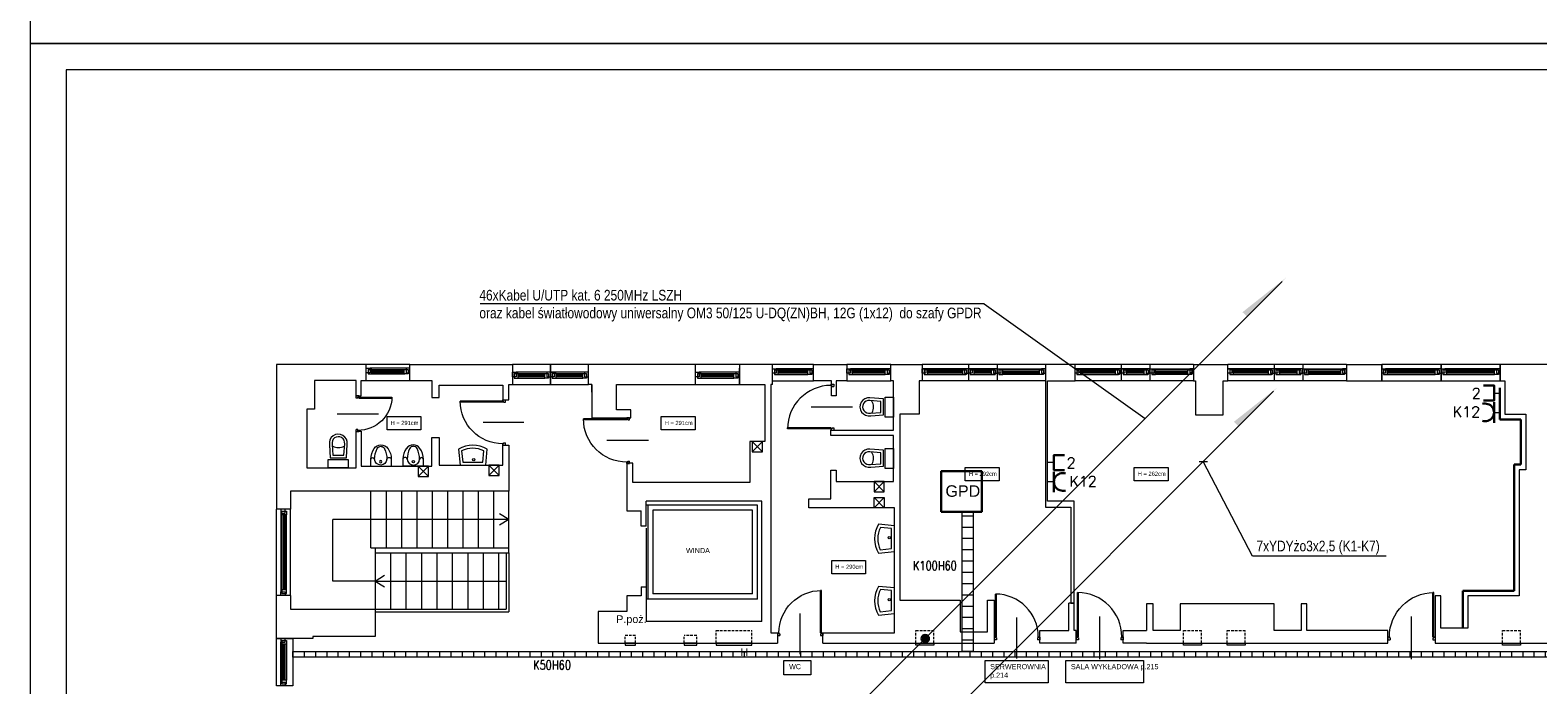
# Model space of a CAD drawing. Header units: millimetres. Extents: x 1468 to 6168, y 2353 to 26545.
# Tile 18 of 29: x 1468 to 4408, y 12983 to 14259. Entities that reach past the tile are written whole.
import ezdxf
from ezdxf.enums import TextEntityAlignment as Align

# ---------------------------------------------------------------- set-up
doc = ezdxf.new("R2010")
doc.units = ezdxf.units.MM
doc.linetypes.add('HIDDENX2', pattern=[19.05, 12.7, -6.35])
doc.layers.get('0').update_dxf_attribs({"lineweight": 0})
for name, color, linetype, lineweight in [('+ HYDRANTY', 7, 'Continuous', 0), ('+ INSTALACJE', 7, 'Continuous', 0), ('+ meble', 7, 'Continuous', 0), ('+ okna', 7, 'Continuous', 0), ('+ ściany', 7, 'Continuous', 0), ('+drugi plan', 7, 'Continuous', 0), ('+okna', 7, 'Continuous', 0), ('+schody', 7, 'Continuous', 0), ('+WENTYLACJA', 7, 'Continuous', 0), ('+widok', 7, 'Continuous', 0), ('E_korytka elektryka', 10, 'Continuous', 0), ('EL_Access_point', 170, 'Continuous', 30), ('EL_GNIAZDKA', 10, 'Continuous', 30), ('EL_GNIAZDKA_TXT', 10, 'Continuous', 25), ('EL_PEL', 170, 'Continuous', 30), ('EL_PEL_TEKST', 170, 'Continuous', 25), ('elektryka', 10, 'Continuous', 30), ('opis (model)', 7, 'Continuous', 0), ('opisy (model)', 7, 'Continuous', 0), ('SNW_TXT', 255, 'Continuous', 20), ('STRZAŁKI', 10, 'Continuous', 0)]:
    doc.layers.add(name, color=color, linetype=linetype, lineweight=lineweight)
doc.layers.add('EL_OBRAMOWANIE', color=80, linetype='Continuous', lineweight=0, plot=False)
doc.layers.add('EL_POMOC', color=10, linetype='Continuous', lineweight=0, plot=False)
doc.styles.add('BPLL Arial', font='arial.ttf', dxfattribs={"width": 0.8})
doc.styles.add('Opisowy', font='arial.ttf')
doc.styles.add('ROMANS', font='ROMANS', dxfattribs={"width": 0.7})
doc.styles.get("Standard").update_dxf_attribs({"font": 'arial.ttf'})

# ---------------------------------------------------------------- blocks, each defined once
blk = doc.blocks.new('drzwi')
at = {"color": 0}
for p, q in [((-45, 42.3), (-45, -38.7)), ((-90, 5.4), (-85.5, 5.4)), ((-90, 0), (-90, 5.4)), ((-90, 0), (-87.3, 0)), ((-87.3, 0), (-87.3, 1.8)), ((-87.3, 1.8), (-85.5, 1.8)), ((-85.5, 1.8), (-85.5, 5.4)), ((-4.5, 5.4), (0, 5.4)), ((-4.5, 1.8), (-4.5, 5.4)), ((-4.5, 1.8), (-2.7, 1.8)), ((-4.5, 0), (-4.5, -84.6)), ((-4.5, 0), (0, 0)), ((-2.7, 0), (-2.7, 1.8)), ((-2.7, 0), (-2.7, -84.6)), ((0, 0), (0, 5.4)), ((-2.7, -84.6), (-4.5, -84.6))]:
    blk.add_line(p, q, dxfattribs=at)
blk.add_arc((-2.7, 0), 84.6, 180, 270, dxfattribs=at)
blk = doc.blocks.new('drzwi 70')
at = {"color": 0}
for p, q in [((0, 0), (0, -4.5)), ((5.4, 0), (0, 0)), ((5.4, 0), (5.4, -2.7)), ((3.6, -4.5), (0, -4.5)), ((5.4, -2.7), (3.6, -2.7)), ((3.6, -2.7), (3.6, -4.5)), ((-36.9, -35), (44.1, -35)), ((0, -65.5), (0, -70)), ((3.6, -65.5), (0, -65.5)), ((5.4, -70), (0, -70)), ((3.6, -65.5), (3.6, -67.3)), ((5.4, -67.3), (3.6, -67.3)), ((5.4, -65.5), (70, -65.5)), ((5.4, -65.5), (5.4, -70)), ((5.4, -67.3), (70, -67.3)), ((70, -67.3), (70, -65.5))]:
    blk.add_line(p, q, dxfattribs=at)
blk.add_arc((4.3, -68.4), 65.7, 0.93, 90.6444, dxfattribs=at)
blk = doc.blocks.new('S1')
for points in [[(-0.193, 0.161), (-0.459, 0.18, 1.165978), (-0.445, -0.167), (-0.193, -0.152)], [(-0.246, 0.112), (-0.464, 0.129, 1.185658), (-0.452, -0.116), (-0.246, -0.103)]]:
    blk.add_lwpolyline(points, format="xyb", close=True)
blk.add_lwpolyline([(0, 0.196), (0, -0.196), (-0.161, -0.196), (-0.161, 0.196)], close=True)
blk.add_arc((-0.614, 0.005), 0.223, 330.7842, 30.3385)
blk = doc.blocks.new('S2')
for points in [[(0, -0.25), (0, 0.25), (-0.311, 0.277, 0.274723), (-0.311, -0.285)], [(-0.06, -0.196), (-0.06, 0.195), (-0.277, 0.214, 0.233916), (-0.278, -0.221)]]:
    blk.add_lwpolyline(points, format="xyb", close=True)
blk.add_circle((-0.104, 0.016), 0.0235)
blk = doc.blocks.new('WC1')
for p, q in [((-26.8, 0), (26.8, 0)), ((-26.8, 0), (-26.8, -18.1)), ((26.8, -18.1), (26.8, 0))]:
    blk.add_line(p, q)
blk.add_circle((-0.5, -11.5), 3.06)
for centre, radius, start, end in [((-21.8, -17.6), 4.99, 185.4459, 354.5541), ((22.5, -18.1), 49.2, 180, 215.1342), ((-0.8, -18.9), 16.1, 2.9785, 177.0215), ((43.9, -18.1), 60.7, 180, 207.0357), ((-52.3, -18.1), 67.6, 336.0923, 0), ((21.1, -16.7), 5.9, 193.603, 346.397), ((-21.9, -18.1), 48.7, 324.1623, 0), ((-0.1, -33.9), 21.6, 215.1341, 269.2965), ((-0.3, -40.6), 11.2, 207.0359, 273.1281), ((-0.1, -33.8), 21.7, 269.2966, 324.1624), ((-0.2, -41.1), 10.6, 273.128, 336.0924)]:
    blk.add_arc(centre, radius, start, end)

msp = doc.modelspace()

# ---------------------------------------------------------------- hatches: boundary and pattern name
at = {"layer": 'E_korytka elektryka'}
h = msp.add_hatch(dxfattribs=at)
h.set_pattern_fill('ANSI31', color=170, scale=176, angle=855, style=0)
h.set_pattern_definition([(180, (-6771.542, 16810.777), (-1e-11, -22), [])])
h.paths.add_polyline_path([(3285.2, 13320.7), (3307.2, 13320.7), (3307.2, 13048.4), (3285.2, 13048.4)])
h = msp.add_hatch(dxfattribs=at)
h.set_pattern_fill('ANSI31', color=170, scale=176, angle=765, style=0)
h.set_pattern_definition([(90, (5742.986, 23116.207), (-22, 1e-11), [])])
h.paths.add_polyline_path([(5922.6, 13048.4), (5922.6, 13037.4), (1980.6, 13037.4), (1980.6, 13048.4)])
at = {"layer": 'elektryka'}
msp.add_hatch(color=170, dxfattribs=at).paths.add_polyline_path([(3220.8, 13073.3, -1), (3206.3, 13073.3, -1)])
at = {"layer": 'STRZAŁKI'}
for color, points in [(170, [(3832, 13709.5), (3840.9, 13700.7), (3917.1, 13776.9)]), (10, [(3815.4, 13496), (3824.3, 13487.1), (3900.6, 13563.3)])]:
    msp.add_hatch(color=color, dxfattribs=at).paths.add_polyline_path(points)

# ---------------------------------------------------------------- linework, layer by layer
at = {"layer": '+ HYDRANTY', "linetype": 'HIDDENX2', "ltscale": 0.4}
for p, q in [((2805.6, 13064.4), (2805.6, 13089.4)), ((2805.6, 13089.4), (2875.6, 13089.4)), ((2875.6, 13064.4), (2875.6, 13089.4)), ((2648.6, 13079.4), (2628.6, 13079.4)), ((2628.6, 13064.4), (2628.6, 13079.4)), ((2648.6, 13064.4), (2648.6, 13079.4))]:
    msp.add_line(p, q, dxfattribs=at)
at = {"layer": '+ HYDRANTY'}
for points in [[(2648.6, 13064.4), (2628.6, 13064.4), (2628.6, 13060.4), (2648.6, 13060.4)], [(2805.6, 13064.4), (2805.6, 13060.4), (2875.6, 13060.4), (2875.6, 13064.4)]]:
    msp.add_lwpolyline(points, close=True, dxfattribs=at)
at = {"layer": '+ INSTALACJE', "linetype": 'HIDDENX2', "ltscale": 0.4}
for p, q in [((3195.1, 13089.4), (3230.1, 13089.4)), ((3195.1, 13064.4), (3195.1, 13089.4)), ((3230.1, 13064.4), (3230.1, 13089.4)), ((3717.1, 13089.4), (3752.1, 13089.4)), ((3717.1, 13064.4), (3717.1, 13089.4)), ((3752.1, 13064.4), (3752.1, 13089.4)), ((3802.1, 13089.4), (3837.1, 13089.4)), ((3802.1, 13064.4), (3802.1, 13089.4)), ((3837.1, 13064.4), (3837.1, 13089.4)), ((4339.1, 13089.4), (4374.1, 13089.4)), ((4339.1, 13064.4), (4339.1, 13089.4)), ((4374.1, 13064.4), (4374.1, 13089.4))]:
    msp.add_line(p, q, dxfattribs=at)
at = {"layer": '+ INSTALACJE', "color": 140, "linetype": 'HIDDENX2', "ltscale": 0.4}
for p, q in [((2768.1, 13079.4), (2743.1, 13079.4)), ((2743.1, 13064.4), (2743.1, 13079.4)), ((2768.1, 13064.4), (2768.1, 13079.4))]:
    msp.add_line(p, q, dxfattribs=at)
at = {"layer": '+ INSTALACJE', "color": 140}
msp.add_lwpolyline([(2768.1, 13064.4), (2743.1, 13064.4), (2743.1, 13060.4), (2768.1, 13060.4)], close=True, dxfattribs=at)
at = {"layer": '+ INSTALACJE'}
for points in [[(3195.1, 13064.4), (3230.1, 13064.4), (3230.1, 13060.4), (3195.1, 13060.4)], [(3717.1, 13064.4), (3752.1, 13064.4), (3752.1, 13060.4), (3717.1, 13060.4)], [(3802.1, 13064.4), (3837.1, 13064.4), (3837.1, 13060.4), (3802.1, 13060.4)], [(4339.1, 13064.4), (4374.1, 13064.4), (4374.1, 13060.4), (4339.1, 13060.4)]]:
    msp.add_lwpolyline(points, close=True, dxfattribs=at)
at = {"layer": '+ okna'}
for p, q in [((2208.6, 13607.4), (2123.6, 13607.4)), ((2128.7, 13597.8), (2198.5, 13597.8)), ((2128.7, 13589), (2198.5, 13589)), ((2206.3, 13600.3), (2130.9, 13600.3)), ((2197.5, 13595.3), (2134.7, 13595.3)), ((2197.5, 13593.4), (2134.7, 13593.3)), ((2197.5, 13591.3), (2134.7, 13591.3)), ((2556.6, 13607.4), (2408.6, 13607.4)), ((2413.7, 13589.8), (2471.5, 13589.8)), ((2491.3, 13592.3), (2415.9, 13592.3)), ((2471.5, 13587.3), (2419.7, 13587.3)), ((2471.5, 13585.4), (2419.7, 13585.3)), ((2471.5, 13583.3), (2419.7, 13583.3)), ((2553.3, 13592.3), (2477.9, 13592.3)), ((2482.6, 13568.4), (2482.6, 13607.4)), ((2482.6, 13607.4), (2482.6, 13568.4)), ((2493.7, 13589.8), (2545.5, 13589.8)), ((2545.5, 13587.3), (2493.7, 13587.3)), ((2545.5, 13585.4), (2493.7, 13585.4)), ((2545.5, 13583.3), (2493.7, 13583.3)), ((2851.6, 13607.4), (2765.6, 13607.4)), ((2770.7, 13589.8), (2840.5, 13589.8)), ((2848.3, 13592.3), (2772.9, 13592.3)), ((2840.5, 13587.3), (2776.7, 13587.3)), ((2840.5, 13585.4), (2776.7, 13585.3)), ((2840.5, 13583.3), (2776.7, 13583.3)), ((2851.6, 13568.4), (2851.6, 13600.4)), ((2995.6, 13607.4), (2915.6, 13607.4)), ((2920.7, 13596.8), (2990.5, 13596.8)), ((2992.3, 13599.3), (2922.9, 13599.3)), ((2984.5, 13594.3), (2926.7, 13594.3)), ((2984.5, 13592.4), (2926.7, 13592.3)), ((2984.5, 13590.3), (2926.7, 13590.3)), ((2926.7, 13588), (2984.5, 13588)), ((3146.6, 13607.4), (3060.6, 13607.4)), ((3065.7, 13596.8), (3135.5, 13596.8)), ((3065.7, 13588), (3135.5, 13588)), ((3143.3, 13599.3), (3067.9, 13599.3)), ((3135.5, 13594.3), (3071.7, 13594.3)), ((3135.5, 13592.4), (3071.7, 13592.3)), ((3135.5, 13590.3), (3071.7, 13590.3)), ((3303.6, 13607.4), (3207.6, 13607.4)), ((3296.3, 13599.3), (3207.6, 13599.3)), ((3211.7, 13588), (3292.5, 13588)), ((3218.7, 13596.8), (3292.5, 13596.8)), ((3286.5, 13594.3), (3218.7, 13594.3)), ((3286.5, 13592.3), (3218.7, 13592.3)), ((3286.5, 13590.3), (3218.7, 13590.3)), ((3297.6, 13607.4), (3297.6, 13575.4)), ((3447.6, 13607.4), (3297.6, 13607.4)), ((3297.6, 13607.4), (3297.6, 13575.4)), ((3353.3, 13599.3), (3297.6, 13599.3)), ((3301.2, 13596.8), (3349.5, 13596.8)), ((3342.5, 13594.3), (3308.7, 13594.3)), ((3342.5, 13592.3), (3308.7, 13592.3)), ((3342.5, 13590.3), (3308.7, 13590.3)), ((3308.7, 13588), (3349.5, 13588)), ((3353.6, 13607.4), (3353.6, 13575.4)), ((3353.6, 13607.4), (3353.6, 13575.4)), ((3354.9, 13599.3), (3440.3, 13599.3)), ((3436.5, 13596.8), (3360.7, 13596.8)), ((3436.5, 13588), (3360.7, 13588)), ((3364.7, 13594.3), (3436.5, 13594.3)), ((3364.7, 13592.3), (3436.5, 13592.3)), ((3364.7, 13590.3), (3436.5, 13590.3)), ((3601.6, 13607.4), (3505.6, 13607.4)), ((3594.3, 13599.3), (3505.6, 13599.3)), ((3509.7, 13588), (3590.5, 13588)), ((3516.7, 13596.8), (3590.5, 13596.8)), ((3584.5, 13594.3), (3516.7, 13594.3)), ((3584.5, 13592.3), (3516.7, 13592.3)), ((3584.5, 13590.3), (3516.7, 13590.3)), ((3595.6, 13607.4), (3595.6, 13575.4)), ((3736.6, 13607.4), (3595.6, 13607.4)), ((3595.6, 13607.4), (3595.6, 13575.4)), ((3651.3, 13599.3), (3595.6, 13599.3)), ((3599.2, 13596.8), (3647.5, 13596.8)), ((3640.5, 13594.3), (3606.7, 13594.3)), ((3640.5, 13592.3), (3606.7, 13592.3)), ((3640.5, 13590.3), (3606.7, 13590.3)), ((3606.7, 13588), (3647.5, 13588)), ((3651.6, 13607.4), (3651.6, 13575.4)), ((3651.6, 13607.4), (3651.6, 13575.4)), ((3652.9, 13599.3), (3736.6, 13599.3)), ((3730.5, 13596.8), (3658.7, 13596.8)), ((3730.5, 13588), (3658.7, 13588)), ((3662.7, 13594.3), (3725.5, 13594.3)), ((3662.7, 13592.3), (3725.5, 13592.3)), ((3662.7, 13590.3), (3725.5, 13590.3)), ((4034.6, 13607.4), (3803.6, 13607.4)), ((3892.3, 13599.3), (3803.6, 13599.3)), ((3807.7, 13588), (3888.5, 13588)), ((3814.7, 13596.8), (3888.5, 13596.8)), ((3882.5, 13594.3), (3814.7, 13594.3)), ((3882.5, 13592.3), (3814.7, 13592.3)), ((3882.5, 13590.3), (3814.7, 13590.3)), ((3893.6, 13607.4), (3893.6, 13575.4)), ((3893.6, 13607.4), (3893.6, 13575.4)), ((3949.3, 13599.3), (3893.6, 13599.3)), ((3897.2, 13596.8), (3945.5, 13596.8)), ((3938.5, 13594.3), (3904.7, 13594.3)), ((3938.5, 13592.3), (3904.7, 13592.3)), ((3938.5, 13590.3), (3904.7, 13590.3)), ((3904.7, 13588), (3945.5, 13588)), ((3949.6, 13607.4), (3949.6, 13575.4)), ((3949.6, 13607.4), (3949.6, 13575.4)), ((3950.9, 13599.3), (4034.6, 13599.3)), ((4028.5, 13596.8), (3956.7, 13596.8)), ((4028.5, 13588), (3956.7, 13588)), ((3960.7, 13594.3), (4023.5, 13594.3)), ((3960.7, 13592.3), (4023.5, 13592.3)), ((3960.7, 13590.3), (4023.5, 13590.3)), ((4108.7, 13596.8), (4208, 13596.8)), ((4108.7, 13588), (4208, 13588)), ((4211.8, 13599.3), (4110.9, 13599.3)), ((4208, 13594.3), (4114.7, 13594.3)), ((4208, 13592.5), (4114.7, 13592.3)), ((4208, 13590.3), (4114.7, 13590.3)), ((4331.3, 13599.3), (4226.4, 13599.3)), ((4230.2, 13596.8), (4323.5, 13596.8)), ((4323.5, 13594.3), (4230.2, 13594.3)), ((4323.5, 13592.4), (4230.2, 13592.3)), ((4323.5, 13590.3), (4230.2, 13590.3)), ((4230.2, 13588), (4323.5, 13588)), ((2123.6, 13576.4), (2209.6, 13576.4)), ((2408.6, 13568.4), (2482.6, 13568.4)), ((2413.7, 13581), (2471.5, 13581)), ((2482.6, 13568.4), (2556.6, 13568.4)), ((2491, 13581), (2545.5, 13581)), ((2765.6, 13568.4), (2851.6, 13568.4)), ((2770.7, 13581), (2840.5, 13581)), ((2915.6, 13575.4), (2995.6, 13575.4)), ((3060.6, 13575.4), (3146.6, 13575.4)), ((3303.6, 13575.4), (3207.6, 13575.4)), ((3447.6, 13575.4), (3297.6, 13575.4)), ((3601.6, 13575.4), (3505.6, 13575.4)), ((3736.6, 13575.4), (3595.6, 13575.4)), ((3899.6, 13575.4), (3803.6, 13575.4)), ((4034.6, 13575.4), (3893.6, 13575.4)), ((1956.7, 12988.7), (1956.7, 13066.1)), ((1959.2, 13068.3), (1959.2, 12992.5)), ((1961.7, 12992.5), (1961.7, 13062.3)), ((1963.6, 12992.5), (1963.7, 13062.3)), ((1965.7, 12992.5), (1965.7, 13062.3)), ((1968, 13068.3), (1968, 12992.5))]:
    msp.add_line(p, q, dxfattribs=at)
for points in [[(2130.9, 13591.5), (2123.6, 13591.5), (2123.6, 13600.3), (2130.9, 13600.3)], [(2127.2, 13589), (2134.7, 13589), (2134.7, 13597.8), (2127.2, 13597.8)], [(2205, 13589), (2197.5, 13589), (2197.5, 13597.8), (2205, 13597.8)], [(2201.3, 13591.5), (2208.6, 13591.5), (2208.6, 13600.3), (2201.3, 13600.3)], [(2415.9, 13583.5), (2408.6, 13583.5), (2408.6, 13592.3), (2415.9, 13592.3)], [(2412.2, 13581), (2419.7, 13581), (2419.7, 13589.8), (2412.2, 13589.8)], [(2479, 13581), (2471.5, 13581), (2471.5, 13589.8), (2479, 13589.8)], [(2475.3, 13583.5), (2482.6, 13583.5), (2482.6, 13592.3), (2475.3, 13592.3)], [(2489.9, 13583.5), (2482.6, 13583.5), (2482.6, 13592.3), (2489.9, 13592.3)], [(2486.2, 13581), (2493.7, 13581), (2493.7, 13589.8), (2486.2, 13589.8)], [(2553, 13581), (2545.5, 13581), (2545.5, 13589.8), (2553, 13589.8)], [(2549.3, 13583.5), (2556.6, 13583.5), (2556.6, 13592.3), (2549.3, 13592.3)], [(2772.9, 13583.5), (2765.6, 13583.5), (2765.6, 13592.3), (2772.9, 13592.3)], [(2769.2, 13581), (2776.7, 13581), (2776.7, 13589.8), (2769.2, 13589.8)], [(2848, 13581), (2840.5, 13581), (2840.5, 13589.8), (2848, 13589.8)], [(2844.3, 13583.5), (2851.6, 13583.5), (2851.6, 13592.3), (2844.3, 13592.3)], [(2922.9, 13590.5), (2915.6, 13590.5), (2915.6, 13599.3), (2922.9, 13599.3)], [(2919.2, 13588), (2926.7, 13588), (2926.7, 13596.8), (2919.2, 13596.8)], [(2992, 13588), (2984.5, 13588), (2984.5, 13596.8), (2992, 13596.8)], [(2988.3, 13590.5), (2995.6, 13590.5), (2995.6, 13599.3), (2988.3, 13599.3)], [(3067.9, 13590.5), (3060.6, 13590.5), (3060.6, 13599.3), (3067.9, 13599.3)], [(3064.2, 13588), (3071.7, 13588), (3071.7, 13596.8), (3064.2, 13596.8)], [(3143, 13588), (3135.5, 13588), (3135.5, 13596.8), (3143, 13596.8)], [(3139.3, 13590.5), (3146.6, 13590.5), (3146.6, 13599.3), (3139.3, 13599.3)], [(3214.9, 13590.5), (3207.6, 13590.5), (3207.6, 13599.3), (3214.9, 13599.3)], [(3211.2, 13588), (3218.7, 13588), (3218.7, 13596.8), (3211.2, 13596.8)], [(3294, 13588), (3286.5, 13588), (3286.5, 13596.8), (3294, 13596.8)], [(3290.3, 13590.5), (3297.6, 13590.5), (3297.6, 13599.3), (3290.3, 13599.3)], [(3304.9, 13590.5), (3297.6, 13590.5), (3297.6, 13599.3), (3304.9, 13599.3)], [(3301.2, 13588), (3308.7, 13588), (3308.7, 13596.8), (3301.2, 13596.8)], [(3350, 13588), (3342.5, 13588), (3342.5, 13596.8), (3350, 13596.8)], [(3346.3, 13590.5), (3353.6, 13590.5), (3353.6, 13599.3), (3346.3, 13599.3)], [(3360.9, 13590.5), (3353.6, 13590.5), (3353.6, 13599.3), (3360.9, 13599.3)], [(3357.2, 13588), (3364.7, 13588), (3364.7, 13596.8), (3357.2, 13596.8)], [(3444, 13588), (3436.5, 13588), (3436.5, 13596.8), (3444, 13596.8)], [(3440.3, 13590.5), (3447.6, 13590.5), (3447.6, 13599.3), (3440.3, 13599.3)], [(3512.9, 13590.5), (3505.6, 13590.5), (3505.6, 13599.3), (3512.9, 13599.3)], [(3509.2, 13588), (3516.7, 13588), (3516.7, 13596.8), (3509.2, 13596.8)], [(3592, 13588), (3584.5, 13588), (3584.5, 13596.8), (3592, 13596.8)], [(3588.3, 13590.5), (3595.6, 13590.5), (3595.6, 13599.3), (3588.3, 13599.3)], [(3602.9, 13590.5), (3595.6, 13590.5), (3595.6, 13599.3), (3602.9, 13599.3)], [(3599.2, 13588), (3606.7, 13588), (3606.7, 13596.8), (3599.2, 13596.8)], [(3648, 13588), (3640.5, 13588), (3640.5, 13596.8), (3648, 13596.8)], [(3644.3, 13590.5), (3651.6, 13590.5), (3651.6, 13599.3), (3644.3, 13599.3)], [(3658.9, 13590.5), (3651.6, 13590.5), (3651.6, 13599.3), (3658.9, 13599.3)], [(3655.2, 13588), (3662.7, 13588), (3662.7, 13596.8), (3655.2, 13596.8)], [(3733, 13588), (3725.5, 13588), (3725.5, 13596.8), (3733, 13596.8)], [(3729.3, 13590.5), (3736.6, 13590.5), (3736.6, 13599.3), (3729.3, 13599.3)], [(3810.9, 13590.5), (3803.6, 13590.5), (3803.6, 13599.3), (3810.9, 13599.3)], [(3807.2, 13588), (3814.7, 13588), (3814.7, 13596.8), (3807.2, 13596.8)], [(3890, 13588), (3882.5, 13588), (3882.5, 13596.8), (3890, 13596.8)], [(3886.3, 13590.5), (3893.6, 13590.5), (3893.6, 13599.3), (3886.3, 13599.3)], [(3900.9, 13590.5), (3893.6, 13590.5), (3893.6, 13599.3), (3900.9, 13599.3)], [(3897.2, 13588), (3904.7, 13588), (3904.7, 13596.8), (3897.2, 13596.8)], [(3946, 13588), (3938.5, 13588), (3938.5, 13596.8), (3946, 13596.8)], [(3942.3, 13590.5), (3949.6, 13590.5), (3949.6, 13599.3), (3942.3, 13599.3)], [(3956.9, 13590.5), (3949.6, 13590.5), (3949.6, 13599.3), (3956.9, 13599.3)], [(3953.2, 13588), (3960.7, 13588), (3960.7, 13596.8), (3953.2, 13596.8)], [(4031, 13588), (4023.5, 13588), (4023.5, 13596.8), (4031, 13596.8)], [(4027.3, 13590.5), (4034.6, 13590.5), (4034.6, 13599.3), (4027.3, 13599.3)], [(4103.6, 13575.4), (4219.1, 13575.4), (4219.1, 13607.4), (4103.6, 13607.4)], [(4110.9, 13590.5), (4103.6, 13590.5), (4103.6, 13599.3), (4110.9, 13599.3)], [(4107.2, 13588), (4114.7, 13588), (4114.7, 13596.8), (4107.2, 13596.8)], [(4215.5, 13588), (4208, 13588), (4208, 13596.8), (4215.5, 13596.8)], [(4211.8, 13590.5), (4219.1, 13590.5), (4219.1, 13599.3), (4211.8, 13599.3)], [(4219.1, 13575.4), (4334.6, 13575.4), (4334.6, 13607.4), (4219.1, 13607.4)], [(4226.4, 13590.5), (4219.1, 13590.5), (4219.1, 13599.3), (4226.4, 13599.3)], [(4222.7, 13588), (4230.2, 13588), (4230.2, 13596.8), (4222.7, 13596.8)], [(4331, 13588), (4323.5, 13588), (4323.5, 13596.8), (4331, 13596.8)], [(4327.3, 13590.5), (4334.6, 13590.5), (4334.6, 13599.3), (4327.3, 13599.3)], [(1980.6, 13073.4), (1980.6, 12981.4), (1948.6, 12981.4), (1948.6, 13073.4)], [(1965.5, 13066.1), (1965.5, 13073.4), (1956.7, 13073.4), (1956.7, 13066.1)], [(1968, 13069.8), (1968, 13062.3), (1959.2, 13062.3), (1959.2, 13069.8)], [(1965.5, 12988.7), (1965.5, 12981.4), (1956.7, 12981.4), (1956.7, 12988.7)], [(1968, 12985), (1968, 12992.5), (1959.2, 12992.5), (1959.2, 12985)]]:
    msp.add_lwpolyline(points, close=True, dxfattribs=at)
for points in [[(3297.6, 13590.5), (3297.6, 13599.3)], [(3353.6, 13590.5), (3353.6, 13599.3)], [(3595.6, 13590.5), (3595.6, 13599.3)], [(3651.6, 13590.5), (3651.6, 13599.3)], [(3893.6, 13590.5), (3893.6, 13599.3)], [(3949.6, 13590.5), (3949.6, 13599.3)]]:
    msp.add_lwpolyline(points, dxfattribs=at)
at = {"layer": '+ ściany'}
for p, q in [((2123.6, 13607.4), (1948.6, 13607.4)), ((1948.6, 13607.4), (1948.6, 13325.4)), ((2123.6, 13576.4), (2123.6, 13607.4)), ((2208.6, 13576.4), (2208.6, 13607.4)), ((2765.6, 13568.4), (2765.6, 13607.4)), ((2851.6, 13600.4), (2851.6, 13568.4)), ((2113.6, 13546.4), (2113.6, 13576.4)), ((2113.6, 13576.4), (2123.6, 13576.4)), ((2208.6, 13576.4), (2251.6, 13576.4)), ((2251.6, 13576.4), (2251.6, 13543.4)), ((2265.6, 13543.4), (2265.6, 13567.4)), ((2265.6, 13567.4), (2389.6, 13567.4)), ((2389.6, 13567.4), (2389.6, 13538.4)), ((2401.6, 13538.4), (2401.6, 13568.4)), ((2401.6, 13568.4), (2408.6, 13568.4)), ((2563.6, 13568.4), (2563.6, 13503.4)), ((2611.6, 13519.4), (2611.6, 13568.4)), ((2611.6, 13568.4), (2765.6, 13568.4)), ((2851.6, 13568.4), (2900.6, 13568.4)), ((2900.6, 13568.4), (2900.6, 13457.4)), ((2103.6, 13546.4), (2113.6, 13546.4)), ((2251.6, 13543.4), (2265.6, 13543.4)), ((2389.6, 13538.4), (2401.6, 13538.4)), ((2022.6, 13520.4), (2007.6, 13520.4)), ((2007.6, 13520.4), (2007.6, 13406.4)), ((2563.6, 13503.4), (2611.6, 13503.4)), ((2639.6, 13519.4), (2611.6, 13519.4)), ((2611.6, 13503.4), (2639.6, 13503.4)), ((2639.6, 13503.4), (2639.6, 13519.4)), ((2103.6, 13406.4), (2103.6, 13477.4)), ((2103.6, 13477.4), (2113.6, 13477.4)), ((2113.6, 13477.4), (2113.6, 13409.4)), ((2251.6, 13409.4), (2251.6, 13465.4)), ((2251.6, 13465.4), (2265.6, 13465.4)), ((2265.6, 13465.4), (2265.6, 13411.4)), ((2389.6, 13411.4), (2389.6, 13450.4)), ((2389.6, 13450.4), (2401.6, 13450.4)), ((2401.6, 13450.4), (2401.6, 13360.4)), ((2900.6, 13457.4), (2871.6, 13457.4)), ((2871.6, 13457.4), (2871.6, 13377.4)), ((2007.6, 13406.4), (2103.6, 13406.4)), ((2113.6, 13409.4), (2251.6, 13409.4)), ((2265.6, 13411.4), (2389.6, 13411.4)), ((2643.6, 13415.4), (2631.6, 13415.4)), ((2631.6, 13415.4), (2631.6, 13322.4)), ((2643.6, 13377.4), (2643.6, 13415.4)), ((2871.6, 13377.4), (2643.6, 13377.4)), ((1975.6, 13360.4), (1975.6, 13325.4)), ((2401.6, 13360.4), (1975.6, 13360.4)), ((1975.6, 13325.4), (1948.6, 13325.4)), ((2631.6, 13322.4), (2659.6, 13322.4)), ((2659.6, 13292.4), (2659.6, 13322.4)), ((2894.6, 13341.4), (2669.6, 13341.4)), ((2669.6, 13322.4), (2669.6, 13341.4)), ((2669.6, 13292.4), (2669.6, 13341.4)), ((2894.6, 13106.4), (2894.6, 13341.4)), ((2669.6, 13292.4), (2659.6, 13292.4)), ((2659.6, 13174.4), (2669.6, 13174.4)), ((2659.6, 13174.4), (2659.6, 13156.4)), ((2669.6, 13174.4), (2669.6, 13106.4)), ((1975.6, 13157.4), (1948.6, 13157.4)), ((1975.6, 13157.4), (1975.6, 13130.4)), ((2659.6, 13156.4), (2631.6, 13156.4)), ((2631.6, 13156.4), (2631.6, 13126.4)), ((2669.6, 13156.4), (2669.6, 13106.4)), ((3503.6, 13089.4), (3503.6, 13142.4)), ((3657.6, 13141.4), (3644.6, 13141.4)), ((3644.6, 13141.4), (3644.6, 13089.4)), ((3657.6, 13089.4), (3657.6, 13141.4)), ((3893.6, 13141.4), (3710.6, 13141.4)), ((3710.6, 13141.4), (3710.6, 13089.4)), ((3893.6, 13089.4), (3893.6, 13141.4)), ((3957.6, 13141.4), (3946.6, 13141.4)), ((3946.6, 13141.4), (3946.6, 13089.4)), ((3957.6, 13089.4), (3957.6, 13141.4)), ((1975.6, 13130.4), (2140.6, 13130.4)), ((2140.6, 13130.4), (2140.6, 13077.4)), ((2631.6, 13126.4), (2575.6, 13126.4)), ((2575.6, 13126.4), (2575.6, 13064.4)), ((2894.6, 13106.4), (2669.6, 13106.4)), ((3507.6, 13089.4), (3503.6, 13089.4)), ((3507.6, 13064.4), (3507.6, 13089.4)), ((3710.6, 13089.4), (3657.6, 13089.4)), ((3946.6, 13089.4), (3893.6, 13089.4)), ((4115.6, 13089.4), (3957.6, 13089.4)), ((4115.6, 13064.4), (4115.6, 13089.4)), ((2140.6, 13077.4), (2019.6, 13077.4)), ((2019.6, 13077.4), (2019.6, 13073.4)), ((2575.6, 13064.4), (2925.6, 13064.4))]:
    msp.add_line(p, q, dxfattribs=at)
for points in [[(2208.6, 13607.4), (2408.6, 13607.4), (2408.6, 13568.4)], [(2563.6, 13553.4), (2563.6, 13568.4), (2556.6, 13568.4), (2556.6, 13607.4)], [(2765.6, 13607.4), (2556.6, 13607.4)], [(2915.6, 13607.4), (2851.6, 13607.4), (2851.6, 13600.4)], [(2915.6, 13568.4), (2915.6, 13607.4)], [(3060.6, 13607.4), (3060.6, 13575.4), (3039.6, 13575.4), (3039.6, 13546.4), (3030.6, 13546.4), (3030.6, 13575.4), (2995.6, 13575.4), (2995.6, 13607.4)], [(2995.6, 13607.4), (3060.6, 13607.4)], [(3029.6, 13469.4), (3029.6, 13479.4), (3151.6, 13479.4), (3151.6, 13575.4), (3146.6, 13575.4), (3146.6, 13607.4)], [(3146.6, 13607.4), (3207.6, 13607.4)], [(3207.6, 13607.4), (3207.6, 13575.4), (3201.6, 13575.4), (3201.6, 13510.4), (3163.6, 13510.4), (3163.6, 13148.4), (3281.6, 13148.4), (3281.6, 13086.4), (3334.6, 13086.4), (3334.6, 13148.4), (3347.6, 13148.4), (3347.6, 13086.4), (3347.6, 13086.4), (3347.6, 13064.4)], [(3505.6, 13607.4), (3447.6, 13607.4), (3447.6, 13329.4), (3497.6, 13329.4), (3497.6, 13142.4), (3503.6, 13142.4), (3503.6, 13329.4)], [(3503.6, 13329.4), (3503.6, 13341.4), (3451.6, 13341.4), (3451.6, 13575.4), (3505.6, 13575.4), (3505.6, 13607.4)], [(3736.6, 13607.4), (3736.6, 13575.4), (3740.6, 13575.4), (3740.6, 13509.4), (3794.6, 13509.4), (3794.6, 13575.4), (3803.6, 13575.4), (3803.6, 13607.4)], [(3736.6, 13607.4), (3803.6, 13607.4)], [(4034.6, 13607.4), (4034.6, 13575.4), (4103.6, 13575.4), (4103.6, 13607.4)], [(4034.6, 13607.4), (4103.6, 13607.4)], [(4334.6, 13607.4), (4334.6, 13575.4), (4343.6, 13575.4), (4343.6, 13510.4), (4384.6, 13510.4)], [(4431.6, 13563.4), (4431.6, 13607.4), (4334.6, 13607.4)], [(2103.6, 13546.4), (2103.6, 13576.4), (2022.6, 13576.4), (2022.6, 13520.4)], [(2915.6, 13568.4), (2912.6, 13568.4), (2912.6, 13084.4), (2925.6, 13084.4), (2925.6, 13064.4)], [(4207.6, 13064.4), (4431.6, 13064.4), (4431.6, 13563.4), (4431.6, 13563.4)], [(4384.6, 13510.4), (4384.6, 13402.4), (4371.6, 13402.4), (4371.6, 13156.4), (4271.6, 13156.4), (4271.6, 13093.4), (4218.6, 13093.4), (4218.6, 13156.4), (4207.6, 13156.4), (4207.6, 13064.4)], [(3013.6, 13064.4), (3013.6, 13084.4), (3153.6, 13084.4), (3153.6, 13328.4), (2986.6, 13328.4), (2986.6, 13345.4), (3029.6, 13345.4), (3029.6, 13401.4), (3039.6, 13401.4), (3039.6, 13379.4), (3151.6, 13379.4), (3151.6, 13469.4), (3029.6, 13469.4)], [(2389.6, 13360.4), (1975.6, 13360.4)], [(2019.6, 13073.4), (1948.6, 13073.4), (1948.6, 13157.4)], [(3436.6, 13064.4), (3436.6, 13089.4), (3493.6, 13089.4), (3493.6, 13142.4)], [(3503.6, 13142.4), (3493.6, 13142.4)], [(3644.6, 13064.4), (3599.6, 13064.4), (3599.6, 13089.4), (3644.6, 13089.4)], [(3013.6, 13064.4), (3347.6, 13064.4)], [(3507.6, 13064.4), (3436.6, 13064.4)], [(3644.6, 13064.4), (4115.6, 13064.4)]]:
    msp.add_lwpolyline(points, dxfattribs=at)
at = {"layer": '+drugi plan'}
for p, q in [((2058.1, 13185.4), (2058.1, 13305.4)), ((2132.6, 13305.4), (2058.1, 13305.4)), ((2140.6, 13185.4), (2058.1, 13185.4))]:
    msp.add_line(p, q, dxfattribs=at)
at = {"layer": '+okna'}
for p, q in [((1948.6, 13157.4), (1948.6, 13325.4)), ((1956.7, 13318.1), (1956.7, 13164.7)), ((1975.6, 13157.4), (1975.6, 13325.4)), ((1959.2, 13168.5), (1959.2, 13314.3)), ((1961.7, 13314.3), (1961.7, 13168.5)), ((1963.7, 13314.3), (1963.7, 13168.5)), ((1965.7, 13314.3), (1965.7, 13168.5)), ((1968, 13168.5), (1968, 13314.3))]:
    msp.add_line(p, q, dxfattribs=at)
for points in [[(2164.1, 13506.2), (2229.9, 13506.2), (2229.9, 13480), (2164.1, 13480)], [(2698.7, 13506.2), (2764.6, 13506.2), (2764.6, 13480), (2698.7, 13480)], [(3291.6, 13407), (3357.5, 13407), (3357.5, 13380.9), (3291.6, 13380.9)], [(3621.1, 13407), (3687, 13407), (3687, 13380.9), (3621.1, 13380.9)], [(1965.5, 13318.1), (1965.5, 13325.4), (1956.7, 13325.4), (1956.7, 13318.1)], [(1968, 13321.8), (1968, 13314.3), (1959.2, 13314.3), (1959.2, 13321.8)], [(3031.2, 13225.8), (3097.1, 13225.8), (3097.1, 13199.6), (3031.2, 13199.6)], [(1965.5, 13164.7), (1965.5, 13157.4), (1956.7, 13157.4), (1956.7, 13164.7)], [(1968, 13161), (1968, 13168.5), (1959.2, 13168.5), (1959.2, 13161)]]:
    msp.add_lwpolyline(points, close=True, dxfattribs=at)
for points in [[(1965.5, 13325.4), (1956.7, 13325.4)], [(1965.5, 13157.4), (1956.7, 13157.4)]]:
    msp.add_lwpolyline(points, dxfattribs=at)
at = {"layer": '+schody'}
for p, q in [((2132.6, 13250.4), (2132.6, 13360.4)), ((2162.5, 13360.4), (2162.5, 13250.4)), ((2192.4, 13360.4), (2192.4, 13250.4)), ((2222.3, 13360.4), (2222.3, 13250.4)), ((2252.2, 13360.4), (2252.2, 13250.4)), ((2282.1, 13360.4), (2282.1, 13250.4)), ((2312, 13360.4), (2312, 13250.4)), ((2341.9, 13360.4), (2341.9, 13250.4)), ((2371.8, 13360.4), (2371.8, 13250.4)), ((2401.6, 13240.4), (2401.6, 13360.4)), ((2401.6, 13305.4), (2132.6, 13305.4)), ((2401.6, 13305.4), (2383.1, 13316.7)), ((2401.6, 13305.4), (2383.1, 13294.2)), ((2132.6, 13250.4), (2401.6, 13250.4)), ((2140.6, 13250.4), (2140.6, 13130.4)), ((2140.6, 13240.4), (2401.6, 13240.4)), ((2170.8, 13240.4), (2170.8, 13130.4)), ((2200.9, 13240.4), (2200.9, 13130.4)), ((2231, 13240.4), (2231, 13130.4)), ((2261.1, 13240.4), (2261.1, 13130.4)), ((2291.2, 13240.4), (2291.2, 13130.4)), ((2321.3, 13240.4), (2321.3, 13130.4)), ((2351.4, 13240.4), (2351.4, 13130.4)), ((2381.5, 13240.4), (2381.5, 13130.4)), ((2396.6, 13240.4), (2396.6, 13130.4)), ((2401.6, 13240.4), (2401.6, 13125.4)), ((2140.6, 13185.4), (2159.2, 13196.7)), ((2140.6, 13185.4), (2396.6, 13185.4)), ((2140.6, 13185.4), (2159.2, 13174.2)), ((2140.6, 13130.4), (2396.6, 13130.4)), ((2140.6, 13125.4), (2401.6, 13125.4))]:
    msp.add_line(p, q, dxfattribs=at)
for p in [(2162.5, 13305.4), (2192.4, 13305.4), (2222.3, 13305.4), (2252.2, 13305.4), (2282.1, 13305.4), (2312, 13305.4), (2341.9, 13305.4), (2371.8, 13305.4)]:
    msp.add_point(p, dxfattribs=at)
at = {"layer": '+WENTYLACJA'}
for points in [[(2896.1, 13457.4), (2876.1, 13457.4), (2876.1, 13437.4), (2896.1, 13437.4)], [(2244.6, 13409.4), (2224.6, 13409.4), (2224.6, 13389.4), (2244.6, 13389.4)], [(2382.6, 13411.4), (2362.6, 13411.4), (2362.6, 13391.4), (2382.6, 13391.4)], [(3133.6, 13379.4), (3113.6, 13379.4), (3113.6, 13359.4), (3133.6, 13359.4)], [(3133.6, 13328.4), (3113.6, 13328.4), (3113.6, 13348.4), (3133.6, 13348.4)]]:
    msp.add_lwpolyline(points, close=True, dxfattribs=at)
for points in [[(2876.1, 13437.4), (2896.1, 13457.4), (2876.1, 13457.4), (2896.1, 13437.4)], [(2224.6, 13389.4), (2244.6, 13409.4), (2224.6, 13409.4), (2244.6, 13389.4)], [(2362.6, 13391.4), (2382.6, 13411.4), (2362.6, 13411.4), (2382.6, 13391.4)], [(3113.6, 13359.4), (3133.6, 13379.4), (3113.6, 13379.4), (3133.6, 13359.4)], [(3113.6, 13348.4), (3133.6, 13328.4), (3113.6, 13328.4), (3133.6, 13348.4)]]:
    msp.add_lwpolyline(points, dxfattribs=at)
at = {"layer": '+widok'}
for p, q in [((2886.6, 13333.4), (2669.6, 13333.4)), ((2672.6, 13333.4), (2672.6, 13150.4)), ((2876.6, 13323.4), (2682.6, 13323.4)), ((2682.6, 13323.4), (2682.6, 13160.4)), ((2876.6, 13160.4), (2876.6, 13323.4)), ((2886.6, 13150.4), (2886.6, 13333.4)), ((2669.6, 13288.4), (2669.6, 13174.4)), ((2886.6, 13150.4), (2669.6, 13150.4)), ((2876.6, 13160.4), (2682.6, 13160.4))]:
    msp.add_line(p, q, dxfattribs=at)
at = {"layer": 'E_korytka elektryka', "color": 170}
for points in [[(3285.2, 13320.7), (3307.2, 13320.7), (3307.2, 13048.4), (3285.2, 13048.4)], [(5922.6, 13048.4), (5922.6, 13037.4), (1980.6, 13037.4), (1980.6, 13048.4)]]:
    msp.add_lwpolyline(points, close=True, dxfattribs=at)
at = {"layer": 'EL_Access_point'}
msp.add_lwpolyline([(3244.7, 13320.7), (3323.5, 13320.7), (3323.5, 13399.5), (3244.7, 13399.5)], close=True, dxfattribs=at)
at = {"layer": 'EL_GNIAZDKA', "color": 10}
for p, q in [((4322.4, 13494.1), (4322.4, 13534.1)), ((3464.3, 13358.7), (3464.3, 13398.6))]:
    msp.add_line(p, q, dxfattribs=at)
for centre, start, end in [((4305.1, 13514.1), 252.6633, 107.3376), ((3481.6, 13378.7), 72.6624, 287.3367)]:
    msp.add_arc(centre, 17.3, start, end, dxfattribs=at)
at = {"layer": 'EL_OBRAMOWANIE', "color": 1}
for points in [[(6168.2, 17203.1), (1468.2, 17203.1), (1468.2, 14233.1), (6168.2, 14233.1)], [(6168.2, 14233.1), (1468.2, 14233.1), (1468.2, 11263.1), (6168.2, 11263.1)], [(1538.6, 14181.8), (1538.6, 11315.1), (6096, 11315.1), (6096, 14181.8)]]:
    msp.add_lwpolyline(points, close=True, dxfattribs=at)
at = {"layer": 'EL_PEL', "color": 170}
for points in [[(4302, 13566.6), (4322.4, 13566.6), (4322.4, 13537.2), (4302, 13537.2)], [(3484.7, 13431.1), (3464.3, 13431.1), (3464.3, 13401.7), (3484.7, 13401.7)]]:
    msp.add_lwpolyline(points, dxfattribs=at)
at = {"layer": 'EL_POMOC', "color": 1}
for p, q in [((4322.4, 13551.9), (4333.6, 13551.9)), ((4322.4, 13514.1), (4333.6, 13514.1)), ((3464.3, 13416.4), (3453, 13416.4)), ((3464.3, 13378.7), (3453, 13378.7))]:
    msp.add_line(p, q, dxfattribs=at)
at = {"layer": 'elektryka', "color": 86}
for p, q in [((4333.6, 13561.9), (4333.6, 13500.4)), ((4333.6, 13500.4), (4374.6, 13500.4)), ((4374.6, 13500.4), (4374.6, 13412.4)), ((4374.6, 13412.4), (4361.6, 13412.4)), ((4361.6, 13412.4), (4361.6, 13166.4)), ((4361.6, 13166.4), (4261.6, 13166.4)), ((4261.6, 13166.4), (4261.6, 13093.4))]:
    msp.add_line(p, q, dxfattribs=at)
at = {"layer": 'elektryka', "color": 170}
msp.add_circle((3213.5, 13073.3), 7.24, dxfattribs=at)
at = {"layer": 'opis (model)'}
for points in [[(2938, 13030.8), (2990.2, 13030.8), (2990.2, 13002.7), (2938, 13002.7)], [(3330, 13030.8), (3453.3, 13030.8), (3453.3, 12987.2), (3330, 12987.2)], [(3487.4, 13030.8), (3639.2, 13030.8), (3639.2, 12987.2), (3487.4, 12987.2)]]:
    msp.add_lwpolyline(points, close=True, dxfattribs=at)
at = {"layer": 'STRZAŁKI', "color": 170}
for p, q in [((3909.3, 13769.1), (3213.5, 13073.3)), ((3328, 13725.6), (2345.4, 13725.5)), ((3328, 13725.6), (3642.2, 13502)), ((2517.8, 12377.6), (3213.5, 13073.3))]:
    msp.add_line(p, q, dxfattribs=at)
at = {"layer": 'STRZAŁKI', "color": 10}
for p, q in [((3892.7, 13555.5), (3197, 12859.8)), ((3747.4, 13418.3), (3763.6, 13418.3))]:
    msp.add_line(p, q, dxfattribs=at)
at = {"layer": 'STRZAŁKI'}
for p, q in [((3851.7, 13234.3), (3755.5, 13418.3)), ((4111.9, 13234.3), (3851.7, 13234.3))]:
    msp.add_line(p, q, dxfattribs=at)

# ---------------------------------------------------------------- block references
at = {"layer": '+ meble', "xscale": 100, "yscale": 100, "zscale": 100}
for name, p in [('S1', (3151.6, 13524.4)), ('S1', (3151.6, 13424.4)), ('S2', (3153.6, 13268.4)), ('S2', (3153.6, 13147.4))]:
    msp.add_blockref(name, p, dxfattribs=at)
at = {"layer": '+ meble'}
for name, p, xscale, yscale, zscale, rotation in [('S1', (2068.6, 13406.4), 100, 100, 100, 270), ('WC1', (2152.3, 13409.4), -0.7463038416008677, 0.7463038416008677, 0.7463038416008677, 180), ('WC1', (2215, 13409.4), 0.7463038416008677, 0.7463038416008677, 0.7463038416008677, 180), ('S2', (2331.6, 13411.4), 100, 100, 100, 270)]:
    msp.add_blockref(name, p, dxfattribs=dict(at, xscale=xscale, yscale=yscale, zscale=zscale, rotation=rotation))
at = {"layer": '+ okna', "rotation": 270}
msp.add_blockref('drzwi', (3029.6, 13479.4), dxfattribs=at)
at = {"layer": '+ okna', "xscale": -1}
for name, p, rotation in [('drzwi 70', (2103.6, 13476.4), 180), ('drzwi', (2631.6, 13504.4), 270)]:
    msp.add_blockref(name, p, dxfattribs=dict(at, rotation=rotation))
at = {"layer": '+ okna'}
for p, xscale, yscale, zscale, rotation in [((2389.6, 13538.4), -0.9777777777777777, 0.9777777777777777, 0.9777777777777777, 270), ((3013.6, 13084.4), -0.9781927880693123, 0.9781927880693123, 0.9781927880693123, 180), ((3013.6, 13084.4), -0.9781927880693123, 0.9781927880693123, 0.9781927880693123, 180), ((3347.6, 13076.4), 0.9888888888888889, 0.9888888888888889, 0.9888888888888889, 180), ((3507.6, 13076.6), 1.022222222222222, 1.022222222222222, 1.022222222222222, 180), ((4207.6, 13076.6), -1.022222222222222, 1.022222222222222, 1.022222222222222, 180)]:
    msp.add_blockref('drzwi', p, dxfattribs=dict(at, xscale=xscale, yscale=yscale, zscale=zscale, rotation=rotation))

# ---------------------------------------------------------------- texts
at = {"layer": '+ HYDRANTY', "char_height": 15, "attachment_point": 1, "style": 'Opisowy'}
for s, insert in [('P.poż.', (2610.9, 13118.7)), ('H', (2853.4, 13054.2))]:
    msp.add_mtext_dynamic_manual_height_columns(s, width=45.114, gutter_width=12.5, heights=[0], dxfattribs=dict(at, insert=insert))
at = {"layer": '+okna', "char_height": 8, "attachment_point": 1}
for s, insert in [('H = 291cm', (2170.9, 13497.7)), ('H = 291cm', (2705.6, 13497.7)), ('H = 292cm', (3298.5, 13398.5)), ('H = 262cm', (3627.9, 13398.5)), ('H = 290cm', (3038.1, 13217.3))]:
    msp.add_mtext_dynamic_manual_height_columns(s, width=108.332, gutter_width=12.5, heights=[0], dxfattribs=dict(at, insert=insert))
at = {"layer": 'EL_Access_point', "insert": (3252.9, 13372.1), "char_height": 22.4, "width": 2984.964, "attachment_point": 1}
msp.add_mtext('{\\fArial|b0|i0|c238|p34;GPD}', dxfattribs=at)
at = {"layer": 'EL_GNIAZDKA_TXT', "color": 10, "style": 'ROMANS'}
for p in [(4295.4, 13505), (3547.9, 13369.6)]:
    msp.add_text('K12', height=20.48, dxfattribs=at).set_placement(p, align=Align.RIGHT)
at = {"layer": 'EL_PEL_TEKST', "color": 170, "style": 'ROMANS'}
for p in [(4296.5, 13541.2), (3506.7, 13405.7)]:
    msp.add_text('2', height=20.5, dxfattribs=at).set_placement(p, align=Align.RIGHT)
at = {"layer": 'elektryka', "color": 170, "insert": (2344.1, 13753), "char_height": 20.8, "width": 1035.315, "attachment_point": 1, "style": 'BPLL Arial'}
msp.add_mtext('46xKabel U/UTP kat. 6 250MHz LSZH\\Poraz kabel światłowodowy uniwersalny OM3 50/125 U-DQ(ZN)BH, 12G (1x12)  do szafy GPDR', dxfattribs=at)
at = {"layer": 'elektryka', "insert": (3859.3, 13264.2), "char_height": 20.8, "width": 414.636, "attachment_point": 1, "style": 'BPLL Arial'}
msp.add_mtext('7xYDYżo3x2,5 (K1-K7)', dxfattribs=at)
at = {"layer": 'opis (model)', "char_height": 10, "attachment_point": 1}
for s, width, insert in [('WC', 126.355, (2948, 13023.7)), ('SERWEROWNIA p.214', 126.355, (3340, 13023.7)), ('SALA WYKŁADOWA p.215', 163.204, (3497.4, 13023.7))]:
    msp.add_mtext_dynamic_manual_height_columns(s, width=width, gutter_width=12.5, heights=[0], dxfattribs=dict(at, insert=insert))
at = {"layer": 'opisy (model)', "insert": (2747, 13249.9), "char_height": 10, "attachment_point": 1}
msp.add_mtext_dynamic_manual_height_columns('WINDA', width=108.332, gutter_width=12.5, heights=[0], dxfattribs=at)
at = {"layer": 'SNW_TXT', "color": 170, "char_height": 17.486, "width": 2041.995, "attachment_point": 1}
for s, insert in [('{\\Fsimplex|c238;\\W0.8;K100H60 }', (3189.4, 13224.1)), ('{\\Fsimplex|c238;\\W0.8;K50H60 }', (2448.9, 13030.7))]:
    msp.add_mtext(s, dxfattribs=dict(at, insert=insert))

doc.saveas('drawing.dxf')
